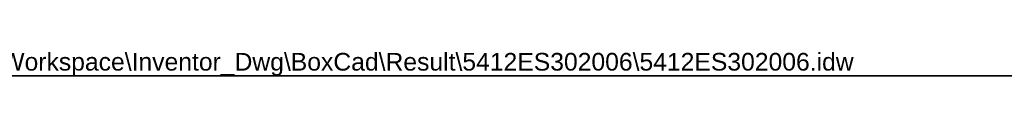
# Model space of a CAD drawing. Header units: inches. Extents: x 0 to 139, y -11 to 90.
# Tile 3 of 6: x 55.39 to 97.26, y 89.26 to 90.34. Entities that reach past the tile are written whole.
import ezdxf

# ---------------------------------------------------------------- set-up
doc = ezdxf.new("R2010")
doc.units = ezdxf.units.IN
doc.header["$LTSCALE"] = 8.352245
doc.header["$MEASUREMENT"] = 0
doc.layers.get('0').update_dxf_attribs({"lineweight": 25})
doc.layers.add('Sketch Geometry(ANSI)', color=7, linetype='Continuous', lineweight=25)
doc.layers.add('Symbols(ANSI)', color=7, linetype='Continuous', lineweight=25)
doc.styles.add('Current-ANSI', font='arial.ttf')

# ---------------------------------------------------------------- blocks, each defined once
blk = doc.blocks.new('Borders 7_EXM - B (Inch)')
at = {"layer": 'Sketch Geometry(ANSI)', "linetype": 'Continuous', "lineweight": 35}
blk.add_line((16.3979, 10.6915), (0.5229, 10.6915), dxfattribs=at)
at = {"layer": 'Symbols(ANSI)', "color": 7, "style": 'Current-ANSI'}
blk.add_attdef('FILENAME_AND_PATH_001', (6.0203, 10.7181), '', height=0.09, dxfattribs=at)

msp = doc.modelspace()

# ---------------------------------------------------------------- block references
at = {"xscale": 8.35224520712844, "yscale": 8.35224520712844, "zscale": 8.35224520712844}
msp.add_blockref('Borders 7_EXM - B (Inch)', (0, 0), dxfattribs=at).add_auto_attribs({'FILENAME_AND_PATH_001': 'C:\\Vault_Workspace\\Inventor_Dwg\\BoxCad\\Result\\5412ES302006\\5412ES302006.idw'})

doc.saveas('drawing.dxf')
